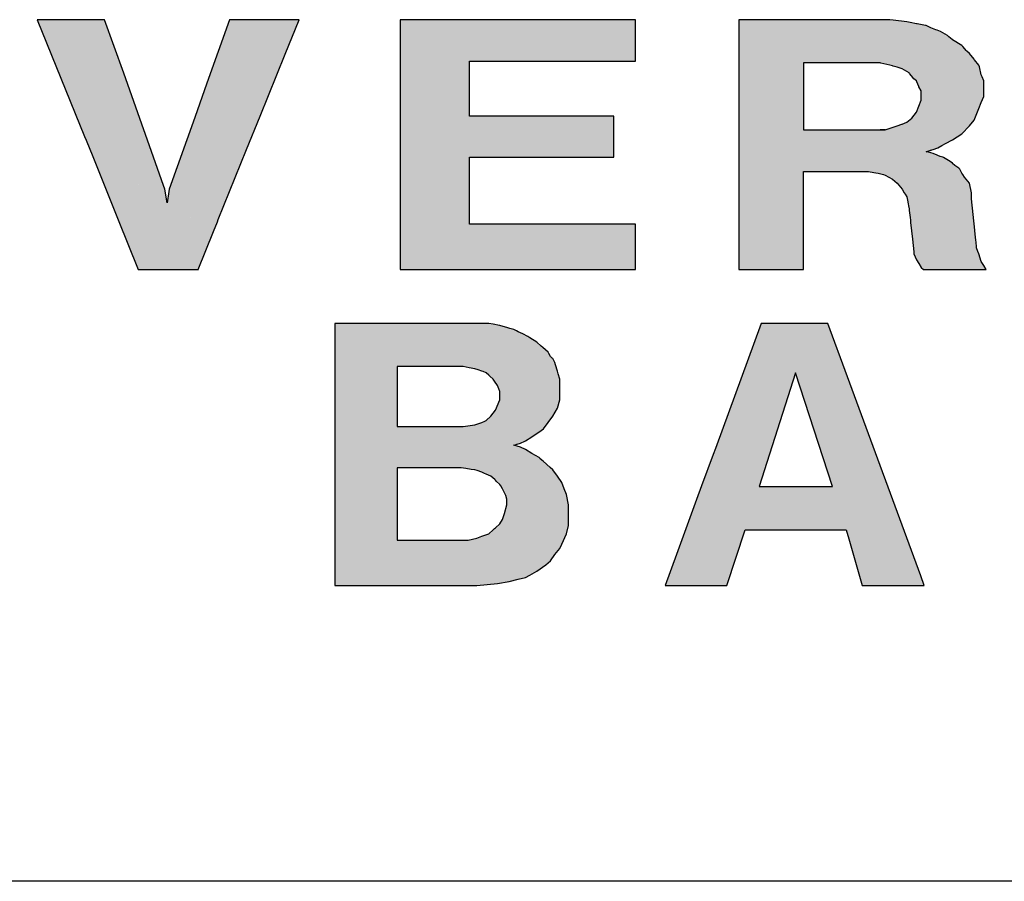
# Model space of a CAD drawing. Extents: x 520.1 to 598, y 318.7 to 360.7.
# Tile 10 of 15: x 590.2 to 591.1, y 328.5 to 329.3. Entities that reach past the tile are written whole.
import ezdxf

# ---------------------------------------------------------------- set-up
doc = ezdxf.new("R2010")
doc.units = 0
doc.layers.add('CARIMBO', color=7, linetype='CONTINUOUS')

msp = doc.modelspace()

# ---------------------------------------------------------------- hatches: boundary and pattern name
at = {"layer": 'CARIMBO'}
h = msp.add_hatch(color=7, dxfattribs=at)
h.paths.add_polyline_path([(590.31844, 329.14069), (590.3621, 329.11361), (590.38731, 329.17595), (590.34117, 329.20456)])
h.paths.add_polyline_path([(590.34117, 329.20456), (590.38731, 329.17595), (590.39933, 329.20568), (590.35201, 329.23502)])
h.paths.add_polyline_path([(590.35201, 329.23502), (590.39933, 329.20568), (590.42166, 329.26088), (590.37214, 329.29158)])
h.paths.add_polyline_path([(590.37214, 329.29158), (590.42166, 329.26088), (590.43408, 329.29158)])
h.paths.add_polyline_path([(590.25015, 329.16961), (590.31646, 329.1285), (590.31448, 329.14069), (590.24423, 329.18425)])
h.paths.add_polyline_path([(590.31646, 329.1285), (590.35776, 329.10289), (590.36131, 329.11165), (590.31808, 329.13846)])
h.paths.add_polyline_path([(590.24423, 329.18425), (590.31448, 329.14069), (590.31336, 329.14383), (590.2429, 329.18752)])
h.paths.add_polyline_path([(590.31808, 329.13846), (590.36131, 329.11165), (590.3621, 329.11361), (590.31844, 329.14069)])
h.paths.add_polyline_path([(590.2429, 329.18752), (590.31336, 329.14383), (590.27776, 329.24388), (590.20082, 329.29158)])
h.paths.add_polyline_path([(590.20082, 329.29158), (590.27776, 329.24388), (590.26078, 329.29158)], flags=16)
h.paths.add_polyline_path([(590.29076, 329.06919), (590.34414, 329.06919), (590.2729, 329.11336)], flags=16)
h.paths.add_polyline_path([(590.2729, 329.11336), (590.34414, 329.06919), (590.35776, 329.10289), (590.25015, 329.16961)])
edge = h.paths.add_edge_path(flags=16)
edge.add_line((590.29076, 329.06919), (590.34447, 329.06919))
msp.add_hatch(color=7, dxfattribs=at).paths.add_polyline_path([(590.57576, 329.29158), (590.52645, 329.29158), (590.52402, 329.29158), (590.52402, 329.28709), (590.52402, 329.244), (590.52402, 329.23951), (590.52402, 329.20742), (590.52402, 329.19931), (590.52402, 329.14779), (590.52402, 329.06919), (590.65079, 329.06919), (590.7339, 329.06919), (590.7339, 329.0773), (590.7339, 329.10939), (590.68215, 329.10939), (590.66906, 329.10939), (590.58596, 329.10939), (590.58596, 329.16091), (590.58596, 329.16902), (590.63771, 329.16902), (590.64495, 329.16902), (590.71446, 329.16902), (590.71446, 329.17351), (590.71446, 329.17502), (590.71446, 329.20559), (590.66514, 329.20559), (590.66272, 329.20559), (590.65547, 329.20559), (590.58596, 329.20559), (590.58596, 329.24869), (590.58596, 329.25318), (590.58596, 329.25468), (590.63528, 329.25468), (590.7339, 329.25468), (590.7339, 329.29158), (590.67438, 329.29158)])
h = msp.add_hatch(color=7, dxfattribs=at)
h.paths.add_polyline_path([(590.96336, 329.29122), (590.96057, 329.29158), (590.95658, 329.29158), (590.94542, 329.29158), (590.93373, 329.29158), (590.92292, 329.29158), (590.91244, 329.29158), (590.89115, 329.29158), (590.8789, 329.29158), (590.86062, 329.29158), (590.84355, 329.29158), (590.83197, 329.29158), (590.82582, 329.29158), (590.82582, 329.28769), (590.82582, 329.28339), (590.82582, 329.28224), (590.82582, 329.28182), (590.82582, 329.28127), (590.82582, 329.28077), (590.82582, 329.27976), (590.82582, 329.27824), (590.82582, 329.27753), (590.82582, 329.27604), (590.82582, 329.27343), (590.82582, 329.26608), (590.82582, 329.26081), (590.82582, 329.23456), (590.82582, 329.2341), (590.82582, 329.23359), (590.82582, 329.23187), (590.82582, 329.23098), (590.82582, 329.22891), (590.82582, 329.2282), (590.82582, 329.22671), (590.82582, 329.22412), (590.82582, 329.2213), (590.82582, 329.21965), (590.82582, 329.21739), (590.82582, 329.21581), (590.82582, 329.21011), (590.82582, 329.20792), (590.82582, 329.20585), (590.82582, 329.19225), (590.82582, 329.1815), (590.82582, 329.17985), (590.82582, 329.17601), (590.82582, 329.17394), (590.82582, 329.17175), (590.82582, 329.17133), (590.82582, 329.10494), (590.82582, 329.06919), (590.88348, 329.06919), (590.88348, 329.13558), (590.88348, 329.136), (590.88348, 329.1382), (590.88348, 329.14026), (590.88348, 329.14411), (590.88348, 329.14576), (590.88348, 329.1565), (590.90541, 329.1565), (590.90875, 329.1565), (590.91229, 329.1565), (590.92147, 329.1565), (590.92403, 329.1565), (590.92767, 329.1565), (590.93033, 329.1565), (590.93487, 329.1565), (590.93906, 329.1565), (590.94146, 329.1565), (590.94311, 329.15619), (590.94795, 329.15525), (590.95003, 329.15485), (590.95487, 329.15358), (590.95629, 329.15321), (590.96288, 329.14958), (590.96492, 329.14786), (590.96716, 329.14596), (590.96999, 329.14248), (590.97145, 329.14069), (590.97342, 329.13739), (590.97416, 329.13623), (590.97573, 329.13377), (590.97628, 329.13083), (590.97688, 329.12764), (590.97723, 329.12578), (590.97771, 329.12322), (590.97789, 329.12152), (590.97857, 329.1154), (590.97884, 329.11305), (590.97908, 329.11083), (590.98071, 329.09622), (590.98199, 329.08468), (590.98199, 329.08303), (590.98429, 329.07776), (590.98627, 329.07446), (590.98858, 329.07084), (590.99055, 329.06919), (590.99124, 329.06919), (590.99477, 329.06919), (590.99811, 329.06919), (591.00431, 329.06919), (591.00696, 329.06919), (591.0243, 329.06919), (591.04624, 329.06919), (591.04426, 329.07249), (591.04195, 329.07611), (591.03998, 329.08303), (591.03902, 329.08521), (591.03767, 329.0883), (591.03767, 329.08995), (591.03736, 329.09296), (591.03708, 329.09573), (591.03692, 329.09732), (591.03684, 329.09807), (591.03662, 329.10028), (591.03652, 329.10123), (591.03634, 329.10307), (591.03628, 329.10361), (591.03623, 329.1041), (591.03339, 329.13212), (591.03339, 329.13739), (591.03141, 329.14596), (591.02713, 329.15123), (591.02556, 329.15369), (591.02482, 329.15485), (591.02356, 329.15716), (591.02284, 329.15848), (591.02192, 329.15919), (591.01856, 329.16177), (591.01642, 329.16361), (591.01625, 329.16375), (591.01428, 329.1654), (591.00825, 329.16871), (591.00769, 329.16902), (591.00553, 329.16985), (591.0034, 329.17067), (591.00282, 329.17089), (590.99912, 329.17232), (590.99484, 329.17344), (590.99286, 329.17396), (590.99361, 329.1742), (590.99525, 329.17472), (590.99618, 329.17501), (590.99633, 329.17506), (590.99686, 329.17523), (590.99731, 329.17537), (590.9979, 329.17555), (590.99912, 329.17594), (591.0034, 329.17759), (591.00673, 329.17942), (591.00999, 329.18121), (591.01625, 329.18451), (591.02482, 329.18978), (591.03141, 329.19703), (591.03569, 329.20197), (591.03998, 329.21251), (591.04195, 329.21778), (591.04426, 329.22305), (591.04426, 329.2303), (591.04426, 329.23722), (591.04277, 329.24062), (591.04195, 329.24249), (591.04032, 329.24956), (591.03998, 329.25106), (591.03608, 329.25585), (591.03569, 329.25633), (591.03141, 329.2616), (591.0291, 329.26358), (591.02861, 329.26415), (591.02734, 329.26562), (591.02545, 329.2678), (591.02489, 329.26844), (591.02482, 329.26852), (591.01625, 329.27379), (591.01608, 329.27394), (591.01311, 329.27646), (591.01197, 329.27742), (591.00571, 329.28104), (591.00268, 329.28221), (591.00143, 329.28269), (590.99714, 329.28434), (590.99286, 329.28631), (590.99225, 329.28643), (590.99097, 329.28668), (590.98485, 329.28785), (590.98429, 329.28796), (590.97873, 329.28903), (590.97573, 329.28961)])
h.paths.add_polyline_path([(590.96292, 329.25047), (590.96351, 329.25033), (590.96716, 329.24941), (590.97145, 329.24776), (590.97771, 329.24414), (590.97813, 329.24362), (590.97978, 329.24159), (590.98199, 329.23887), (590.98429, 329.23722), (590.98472, 329.23609), (590.98627, 329.23195), (590.98644, 329.23169), (590.98858, 329.22833), (590.98858, 329.22305), (590.98858, 329.21976), (590.98627, 329.21449), (590.98429, 329.20922), (590.98001, 329.20394), (590.97573, 329.20032), (590.97145, 329.19867), (590.97127, 329.1986), (590.96716, 329.19703), (590.95629, 329.1934), (590.95201, 329.1934), (590.88348, 329.1934), (590.88348, 329.23589), (590.88348, 329.23855), (590.88348, 329.24891), (590.88348, 329.25304), (590.88376, 329.25304), (590.8907, 329.25304), (590.90083, 329.25304), (590.91362, 329.25304), (590.9241, 329.25304), (590.93491, 329.25304), (590.94022, 329.25304), (590.94872, 329.25304), (590.95201, 329.25304), (590.95241, 329.25294), (590.96057, 329.25106)], flags=16)
h = msp.add_hatch(color=7, dxfattribs=at)
h.paths.add_polyline_path([(590.58612, 329.02109), (590.56221, 329.02109), (590.55636, 329.02109), (590.5427, 329.02109), (590.52672, 329.02109), (590.51373, 329.02109), (590.50042, 329.02109), (590.49578, 329.02109), (590.47851, 329.02109), (590.46674, 329.02109), (590.46603, 329.02109), (590.46603, 329.01689), (590.46603, 329.01426), (590.46603, 329.014), (590.46603, 329.01327), (590.46603, 329.01157), (590.46603, 329.01094), (590.46603, 329.008), (590.46603, 329.00485), (590.46603, 329.00047), (590.46603, 328.99642), (590.46603, 328.98843), (590.46603, 328.9736), (590.46603, 328.96997), (590.46603, 328.9615), (590.46603, 328.94982), (590.46603, 328.94465), (590.46603, 328.93672), (590.46603, 328.92867), (590.46603, 328.92239), (590.46603, 328.91188), (590.46603, 328.90438), (590.46603, 328.89995), (590.46603, 328.89442), (590.46603, 328.88734), (590.46603, 328.87936), (590.46603, 328.86594), (590.46603, 328.86104), (590.46603, 328.7875), (590.58464, 328.7875), (590.59255, 328.7875), (590.611, 328.78947), (590.62122, 328.79112), (590.62945, 328.7931), (590.63571, 328.79475), (590.63967, 328.79672), (590.64593, 328.80035), (590.65383, 328.80595), (590.65812, 328.80957), (590.66207, 328.81517), (590.66635, 328.82045), (590.66833, 328.8244), (590.67228, 328.83362), (590.67426, 328.84087), (590.67426, 328.8445), (590.67426, 328.85932), (590.67228, 328.86855), (590.67031, 328.87382), (590.66833, 328.87942), (590.66438, 328.88502), (590.66009, 328.89062), (590.65779, 328.89268), (590.65154, 328.89825), (590.64904, 328.90048), (590.64885, 328.90065), (590.6479, 328.9015), (590.64164, 328.90512), (590.63571, 328.90875), (590.63143, 328.91072), (590.6255, 328.9127), (590.62739, 328.91322), (590.62815, 328.91343), (590.62821, 328.91345), (590.62849, 328.91353), (590.63143, 328.91435), (590.63531, 328.91614), (590.63571, 328.91632), (590.64164, 328.91995), (590.64988, 328.92555), (590.65186, 328.9272), (590.65614, 328.9328), (590.66009, 328.9384), (590.66438, 328.94564), (590.66635, 328.95289), (590.66635, 328.95652), (590.66635, 328.97134), (590.66505, 328.97614), (590.66438, 328.97859), (590.66269, 328.98414), (590.66207, 328.98617), (590.66009, 328.98979), (590.6596, 328.99021), (590.65812, 328.99144), (590.65673, 328.99422), (590.65614, 328.9954), (590.65119, 328.99957), (590.64988, 329.00067), (590.64926, 329.00124), (590.64655, 329.00372), (590.64593, 329.00429), (590.63967, 329.00824), (590.6379, 329.00927), (590.63341, 329.01187), (590.62945, 329.01352), (590.62792, 329.01429), (590.6255, 329.01549), (590.62189, 329.01663), (590.61924, 329.01746), (590.61387, 329.01888), (590.61298, 329.01911), (590.61273, 329.01916), (590.60702, 329.0203), (590.60309, 329.02109), (590.59584, 329.02109), (590.59255, 329.02109)])
h.paths.add_polyline_path([(590.58551, 328.98155), (590.59057, 328.98057), (590.59382, 328.97954), (590.59683, 328.97859), (590.5981, 328.97807), (590.60079, 328.97695), (590.60309, 328.97497), (590.60396, 328.97417), (590.60705, 328.97134), (590.60829, 328.96959), (590.611, 328.96574), (590.61207, 328.96288), (590.61298, 328.96047), (590.61298, 328.95289), (590.60903, 328.94367), (590.60507, 328.9384), (590.60079, 328.93444), (590.5997, 328.93399), (590.59683, 328.9328), (590.59057, 328.93082), (590.58036, 328.92917), (590.52139, 328.92917), (590.52139, 328.96574), (590.52139, 328.97372), (590.52139, 328.97958), (590.52139, 328.98255), (590.5232, 328.98255), (590.53386, 328.98255), (590.54632, 328.98255), (590.56515, 328.98255), (590.57738, 328.98255), (590.58036, 328.98255)], flags=16)
h.paths.add_polyline_path([(590.57838, 328.89227), (590.58257, 328.89171), (590.58752, 328.89104), (590.59057, 328.89062), (590.59291, 328.88988), (590.59683, 328.88865), (590.59942, 328.88736), (590.60079, 328.88667), (590.60507, 328.88502), (590.60847, 328.88191), (590.60903, 328.8814), (590.60984, 328.88058), (590.61298, 328.87744), (590.61373, 328.87627), (590.61529, 328.87382), (590.61726, 328.8702), (590.61818, 328.8676), (590.61924, 328.8646), (590.61924, 328.85932), (590.61726, 328.85175), (590.61529, 328.84647), (590.61298, 328.84252), (590.60903, 328.8389), (590.60836, 328.83834), (590.60705, 328.83725), (590.60309, 328.83362), (590.59683, 328.83165), (590.59255, 328.82967), (590.58464, 328.82802), (590.57838, 328.82802), (590.52139, 328.82802), (590.52139, 328.86336), (590.52139, 328.86724), (590.52139, 328.87379), (590.52139, 328.87843), (590.52139, 328.88428), (590.52139, 328.89036), (590.52139, 328.89227), (590.52294, 328.89227), (590.53274, 328.89227), (590.54142, 328.89227), (590.5519, 328.89227), (590.5661, 328.89227), (590.5746, 328.89227)], flags=16)
h = msp.add_hatch(color=7, dxfattribs=at)
h.paths.add_polyline_path([(590.90522, 329.02109), (590.84592, 329.02109), (590.80503, 328.90958), (590.80304, 328.90417), (590.79279, 328.87621), (590.78836, 328.86415), (590.77045, 328.81529), (590.76025, 328.7875), (590.81528, 328.7875), (590.83175, 328.83725), (590.85562, 328.83725), (590.91097, 328.83725), (590.9217, 328.83725), (590.92399, 328.82917), (590.93586, 328.7875), (590.99121, 328.7875), (590.98804, 328.79611), (590.92276, 328.97344)])
h.paths.add_polyline_path([(590.9095, 328.8758), (590.84394, 328.8758), (590.87656, 328.97695)], flags=16)

# ---------------------------------------------------------------- linework, layer by layer
at = {"layer": 'CARIMBO', "color": 7}
for p, q in [((590.29076, 329.06919), (590.34447, 329.06919)), ((590.52402, 329.06919), (590.7339, 329.06919))]:
    msp.add_line(p, q, dxfattribs=at)
at = {"layer": 'CARIMBO', "color": 6}
msp.add_line((592.54818, 328.52406), (588.70176, 328.52406), dxfattribs=at)
at = {"layer": 'CARIMBO', "color": 7, "invisible_edges": 5}
for points in [[(590.2429, 329.18752), (590.31336, 329.14383), (590.27776, 329.24388), (590.20082, 329.29158)], [(590.20082, 329.29158), (590.27776, 329.24388), (590.26078, 329.29158)], [(590.35201, 329.23502), (590.39933, 329.20568), (590.42166, 329.26088), (590.37214, 329.29158)], [(590.37214, 329.29158), (590.42166, 329.26088), (590.43408, 329.29158)], [(590.52402, 329.29158), (590.58596, 329.25318), (590.58596, 329.25468), (590.52645, 329.29158)], [(590.52402, 329.28709), (590.58596, 329.24869), (590.58596, 329.25318), (590.52402, 329.29158)], [(590.52402, 329.244), (590.58596, 329.20559), (590.58596, 329.24869), (590.52402, 329.28709)], [(590.52645, 329.29158), (590.58596, 329.25468), (590.63528, 329.25468), (590.57576, 329.29158)], [(590.57576, 329.29158), (590.63528, 329.25468), (590.7339, 329.25468), (590.67438, 329.29158)], [(590.67438, 329.29158), (590.7339, 329.25468), (590.7339, 329.29158)], [(590.82582, 329.29158), (591.00673, 329.17942), (591.00999, 329.18121), (590.83197, 329.29158)], [(590.82582, 329.28769), (591.0034, 329.17759), (591.00673, 329.17942), (590.82582, 329.29158)], [(590.82582, 329.29158), (591.00673, 329.17942), (591.00999, 329.18121), (590.83197, 329.29158)], [(590.82582, 329.28769), (591.0034, 329.17759), (591.00673, 329.17942), (590.82582, 329.29158)], [(590.82582, 329.28339), (590.99912, 329.17594), (591.0034, 329.17759), (590.82582, 329.28769)], [(590.82582, 329.28339), (590.99912, 329.17594), (591.0034, 329.17759), (590.82582, 329.28769)], [(590.83197, 329.29158), (591.00999, 329.18121), (591.01625, 329.18451), (590.84355, 329.29158)], [(590.83197, 329.29158), (591.00999, 329.18121), (591.01625, 329.18451), (590.84355, 329.29158)], [(590.84355, 329.29158), (591.01625, 329.18451), (591.02482, 329.18978), (590.86062, 329.29158)], [(590.84355, 329.29158), (591.01625, 329.18451), (591.02482, 329.18978), (590.86062, 329.29158)], [(590.86062, 329.29158), (591.02482, 329.18978), (591.03141, 329.19703), (590.8789, 329.29158)], [(590.86062, 329.29158), (591.02482, 329.18978), (591.03141, 329.19703), (590.8789, 329.29158)], [(590.8789, 329.29158), (591.03141, 329.19703), (591.03569, 329.20197), (590.89115, 329.29158)], [(590.8789, 329.29158), (591.03141, 329.19703), (591.03569, 329.20197), (590.89115, 329.29158)], [(590.89115, 329.29158), (591.03569, 329.20197), (591.03998, 329.21251), (590.91244, 329.29158)], [(590.89115, 329.29158), (591.03569, 329.20197), (591.03998, 329.21251), (590.91244, 329.29158)], [(590.91244, 329.29158), (591.03998, 329.21251), (591.04195, 329.21778), (590.92292, 329.29158)], [(590.91244, 329.29158), (591.03998, 329.21251), (591.04195, 329.21778), (590.92292, 329.29158)], [(590.92292, 329.29158), (591.04195, 329.21778), (591.04426, 329.22305), (590.93373, 329.29158)], [(590.92292, 329.29158), (591.04195, 329.21778), (591.04426, 329.22305), (590.93373, 329.29158)], [(590.93373, 329.29158), (591.04426, 329.22305), (591.04426, 329.2303), (590.94542, 329.29158)], [(590.93373, 329.29158), (591.04426, 329.22305), (591.04426, 329.2303), (590.94542, 329.29158)], [(590.94542, 329.29158), (591.04426, 329.2303), (591.04426, 329.23722), (590.95658, 329.29158)], [(590.94542, 329.29158), (591.04426, 329.2303), (591.04426, 329.23722), (590.95658, 329.29158)], [(590.95658, 329.29158), (591.04426, 329.23722), (591.04277, 329.24062), (590.96057, 329.29158)], [(590.95658, 329.29158), (591.04426, 329.23722), (591.04277, 329.24062), (590.96057, 329.29158)], [(590.96057, 329.29158), (591.04277, 329.24062), (591.04195, 329.24249), (590.96336, 329.29122)], [(590.96057, 329.29158), (591.04277, 329.24062), (591.04195, 329.24249), (590.96336, 329.29122)], [(590.96336, 329.29122), (591.04195, 329.24249), (591.04032, 329.24956), (590.97573, 329.28961)], [(590.96336, 329.29122), (591.04195, 329.24249), (591.04032, 329.24956), (590.97573, 329.28961)], [(590.97573, 329.28961), (591.04032, 329.24956), (591.03998, 329.25106), (590.97873, 329.28903)], [(590.97573, 329.28961), (591.04032, 329.24956), (591.03998, 329.25106), (590.97873, 329.28903)], [(590.97873, 329.28903), (591.03998, 329.25106), (591.03608, 329.25585), (590.98429, 329.28796)], [(590.97873, 329.28903), (591.03998, 329.25106), (591.03608, 329.25585), (590.98429, 329.28796)], [(590.98429, 329.28796), (591.03608, 329.25585), (591.03569, 329.25633), (590.98485, 329.28785)], [(590.98429, 329.28796), (591.03608, 329.25585), (591.03569, 329.25633), (590.98485, 329.28785)], [(590.98485, 329.28785), (591.03569, 329.25633), (591.03141, 329.2616), (590.99097, 329.28668)], [(590.98485, 329.28785), (591.03569, 329.25633), (591.03141, 329.2616), (590.99097, 329.28668)], [(590.99097, 329.28668), (591.03141, 329.2616), (591.0291, 329.26358), (590.99225, 329.28643)], [(590.99097, 329.28668), (591.03141, 329.2616), (591.0291, 329.26358), (590.99225, 329.28643)], [(590.82582, 329.28224), (590.9979, 329.17555), (590.99912, 329.17594), (590.82582, 329.28339)], [(590.82582, 329.28224), (590.9979, 329.17555), (590.99912, 329.17594), (590.82582, 329.28339)], [(590.82582, 329.28182), (590.99745, 329.17541), (590.9979, 329.17555), (590.82582, 329.28224)], [(590.82582, 329.28182), (590.99745, 329.17541), (590.9979, 329.17555), (590.82582, 329.28224)], [(590.82582, 329.28178), (590.9974, 329.1754), (590.99745, 329.17541), (590.82582, 329.28182)], [(590.82582, 329.28178), (590.9974, 329.1754), (590.99745, 329.17541), (590.82582, 329.28182)], [(590.82582, 329.28127), (590.99686, 329.17523), (590.9974, 329.1754), (590.82582, 329.28178)], [(590.82582, 329.28127), (590.99686, 329.17523), (590.9974, 329.1754), (590.82582, 329.28178)], [(590.82582, 329.28077), (590.99633, 329.17506), (590.99686, 329.17523), (590.82582, 329.28127)], [(590.82582, 329.28077), (590.99633, 329.17506), (590.99686, 329.17523), (590.82582, 329.28127)], [(590.82582, 329.28063), (590.99618, 329.17501), (590.99633, 329.17506), (590.82582, 329.28077)], [(590.82582, 329.28063), (590.99618, 329.17501), (590.99633, 329.17506), (590.82582, 329.28077)], [(590.82582, 329.27976), (590.99525, 329.17472), (590.99618, 329.17501), (590.82582, 329.28063)], [(590.82582, 329.27976), (590.99525, 329.17472), (590.99618, 329.17501), (590.82582, 329.28063)], [(590.82582, 329.27824), (590.99361, 329.1742), (590.99525, 329.17472), (590.82582, 329.27976)], [(590.82582, 329.27824), (590.99361, 329.1742), (590.99525, 329.17472), (590.82582, 329.27976)], [(590.82582, 329.27753), (590.99286, 329.17396), (590.99361, 329.1742), (590.82582, 329.27824)], [(590.82582, 329.27753), (590.99286, 329.17396), (590.99361, 329.1742), (590.82582, 329.27824)], [(590.99225, 329.28643), (591.0291, 329.26358), (591.02861, 329.26415), (590.99286, 329.28631)], [(590.99225, 329.28643), (591.0291, 329.26358), (591.02861, 329.26415), (590.99286, 329.28631)], [(590.99286, 329.28631), (591.02861, 329.26415), (591.02734, 329.26562), (590.99714, 329.28434)], [(590.99286, 329.28631), (591.02861, 329.26415), (591.02734, 329.26562), (590.99714, 329.28434)], [(590.99714, 329.28434), (591.02734, 329.26562), (591.02545, 329.2678), (591.00143, 329.28269)], [(590.99714, 329.28434), (591.02734, 329.26562), (591.02545, 329.2678), (591.00143, 329.28269)], [(591.00143, 329.28269), (591.02545, 329.2678), (591.02489, 329.26844), (591.00269, 329.28221)], [(591.00143, 329.28269), (591.02545, 329.2678), (591.02489, 329.26844), (591.00269, 329.28221)], [(591.00269, 329.28221), (591.01625, 329.27379), (591.01608, 329.27394), (591.00286, 329.28214)], [(591.00269, 329.28221), (591.01625, 329.27379), (591.01608, 329.27394), (591.00286, 329.28214)], [(591.00286, 329.28214), (591.01608, 329.27394), (591.01311, 329.27646), (591.00571, 329.28104)], [(591.00286, 329.28214), (591.01608, 329.27394), (591.01311, 329.27646), (591.00571, 329.28104)], [(591.00571, 329.28104), (591.01311, 329.27646), (591.01197, 329.27742)], [(591.00571, 329.28104), (591.01311, 329.27646), (591.01197, 329.27742)], [(590.82582, 329.27604), (591.02713, 329.15123), (591.02556, 329.15369), (590.82582, 329.27753)], [(590.82582, 329.27604), (591.02713, 329.15123), (591.02556, 329.15369), (590.82582, 329.27753)], [(590.82582, 329.27343), (591.03141, 329.14596), (591.02713, 329.15123), (590.82582, 329.27604)], [(590.82582, 329.27343), (591.03141, 329.14596), (591.02713, 329.15123), (590.82582, 329.27604)], [(590.82582, 329.26608), (591.03339, 329.13739), (591.03141, 329.14596), (590.82582, 329.27343)], [(590.82582, 329.26608), (591.03339, 329.13739), (591.03141, 329.14596), (590.82582, 329.27343)], [(591.01625, 329.27379), (591.02489, 329.26844), (591.02482, 329.26852)], [(591.01625, 329.27379), (591.02489, 329.26844), (591.02482, 329.26852)], [(590.82582, 329.26081), (591.03339, 329.13212), (591.03339, 329.13739), (590.82582, 329.26608)], [(590.82582, 329.26081), (591.03339, 329.13212), (591.03339, 329.13739), (590.82582, 329.26608)], [(590.82582, 329.23456), (591.03623, 329.1041), (591.03339, 329.13212), (590.82582, 329.26081)], [(590.82582, 329.23456), (591.03623, 329.1041), (591.03339, 329.13212), (590.82582, 329.26081)], [(590.88348, 329.25304), (590.97127, 329.1986), (590.97145, 329.19867), (590.88376, 329.25304)], [(590.88348, 329.24891), (590.96716, 329.19703), (590.97127, 329.1986), (590.88348, 329.25304)], [(590.88348, 329.25304), (590.97127, 329.1986), (590.97145, 329.19867), (590.88376, 329.25304)], [(590.88348, 329.24891), (590.96716, 329.19703), (590.97127, 329.1986), (590.88348, 329.25304)], [(590.88376, 329.25304), (590.97145, 329.19867), (590.97573, 329.20032), (590.8907, 329.25304)], [(590.88376, 329.25304), (590.97145, 329.19867), (590.97573, 329.20032), (590.8907, 329.25304)], [(590.8907, 329.25304), (590.97573, 329.20032), (590.98001, 329.20394), (590.90083, 329.25304)], [(590.8907, 329.25304), (590.97573, 329.20032), (590.98001, 329.20394), (590.90083, 329.25304)], [(590.90083, 329.25304), (590.98001, 329.20394), (590.98429, 329.20922), (590.91362, 329.25304)], [(590.90083, 329.25304), (590.98001, 329.20394), (590.98429, 329.20922), (590.91362, 329.25304)], [(590.91362, 329.25304), (590.98429, 329.20922), (590.98627, 329.21449), (590.9241, 329.25304)], [(590.91362, 329.25304), (590.98429, 329.20922), (590.98627, 329.21449), (590.9241, 329.25304)], [(590.9241, 329.25304), (590.98627, 329.21449), (590.98858, 329.21976), (590.93491, 329.25304)], [(590.9241, 329.25304), (590.98627, 329.21449), (590.98858, 329.21976), (590.93491, 329.25304)], [(590.93491, 329.25304), (590.98858, 329.21976), (590.98858, 329.22305), (590.94022, 329.25304)], [(590.93491, 329.25304), (590.98858, 329.21976), (590.98858, 329.22305), (590.94022, 329.25304)], [(590.94022, 329.25304), (590.98858, 329.22305), (590.98858, 329.22833), (590.94872, 329.25304)], [(590.94022, 329.25304), (590.98858, 329.22305), (590.98858, 329.22833), (590.94872, 329.25304)], [(590.94872, 329.25304), (590.98858, 329.22833), (590.98644, 329.23169), (590.95201, 329.25304)], [(590.94872, 329.25304), (590.98858, 329.22833), (590.98644, 329.23169), (590.95201, 329.25304)], [(590.95201, 329.25304), (590.98644, 329.23169), (590.98627, 329.23195), (590.95241, 329.25294)], [(590.95201, 329.25304), (590.98644, 329.23169), (590.98627, 329.23195), (590.95241, 329.25294)], [(590.95241, 329.25294), (590.98627, 329.23195), (590.98472, 329.23609), (590.96057, 329.25106)], [(590.95241, 329.25294), (590.98627, 329.23195), (590.98472, 329.23609), (590.96057, 329.25106)], [(590.52402, 329.23951), (590.63771, 329.16902), (590.64495, 329.16902), (590.52402, 329.244)], [(590.88348, 329.23855), (590.95629, 329.1934), (590.96716, 329.19703), (590.88348, 329.24891)], [(590.88348, 329.23855), (590.95629, 329.1934), (590.96716, 329.19703), (590.88348, 329.24891)], [(590.96057, 329.25106), (590.98472, 329.23609), (590.98429, 329.23722), (590.96292, 329.25047)], [(590.96057, 329.25106), (590.98472, 329.23609), (590.98429, 329.23722), (590.96292, 329.25047)], [(590.96292, 329.25047), (590.98429, 329.23722), (590.98199, 329.23887), (590.96351, 329.25033)], [(590.96292, 329.25047), (590.98429, 329.23722), (590.98199, 329.23887), (590.96351, 329.25033)], [(590.96351, 329.25033), (590.98199, 329.23887), (590.97978, 329.24159), (590.96716, 329.24941)], [(590.96351, 329.25033), (590.98199, 329.23887), (590.97978, 329.24159), (590.96716, 329.24941)], [(590.96716, 329.24941), (590.97978, 329.24159), (590.97813, 329.24362), (590.97145, 329.24776)], [(590.96716, 329.24941), (590.97978, 329.24159), (590.97813, 329.24362), (590.97145, 329.24776)], [(590.97145, 329.24776), (590.97813, 329.24362), (590.97771, 329.24414)], [(590.97145, 329.24776), (590.97813, 329.24362), (590.97771, 329.24414)], [(590.34117, 329.20456), (590.38731, 329.17595), (590.39933, 329.20568), (590.35201, 329.23502)], [(590.52402, 329.20742), (590.58596, 329.16902), (590.63771, 329.16902), (590.52402, 329.23951)], [(590.82582, 329.2341), (590.95629, 329.15321), (590.96288, 329.14958), (590.82582, 329.23456)], [(590.82582, 329.2341), (590.95629, 329.15321), (590.96288, 329.14958), (590.82582, 329.23456)], [(590.82582, 329.23359), (590.95487, 329.15358), (590.95629, 329.15321), (590.82582, 329.2341)], [(590.82582, 329.23359), (590.95487, 329.15358), (590.95629, 329.15321), (590.82582, 329.2341)], [(590.88348, 329.23589), (590.95201, 329.1934), (590.95629, 329.1934), (590.88348, 329.23855)], [(590.88348, 329.23589), (590.95201, 329.1934), (590.95629, 329.1934), (590.88348, 329.23855)], [(590.88348, 329.1934), (590.88348, 329.1934), (590.95201, 329.1934), (590.88348, 329.23589)], [(590.88348, 329.1934), (590.88348, 329.1934), (590.95201, 329.1934), (590.88348, 329.23589)], [(590.82582, 329.23187), (590.95003, 329.15485), (590.95487, 329.15358), (590.82582, 329.23359)], [(590.82582, 329.23187), (590.95003, 329.15485), (590.95487, 329.15358), (590.82582, 329.23359)], [(590.82582, 329.23098), (590.94795, 329.15525), (590.95003, 329.15485), (590.82582, 329.23187)], [(590.82582, 329.23098), (590.94795, 329.15525), (590.95003, 329.15485), (590.82582, 329.23187)], [(590.82582, 329.22891), (590.94311, 329.15619), (590.94795, 329.15525), (590.82582, 329.23098)], [(590.82582, 329.22891), (590.94311, 329.15619), (590.94795, 329.15525), (590.82582, 329.23098)], [(590.82582, 329.2282), (590.94146, 329.1565), (590.94311, 329.15619), (590.82582, 329.22891)], [(590.82582, 329.2282), (590.94146, 329.1565), (590.94311, 329.15619), (590.82582, 329.22891)], [(590.82582, 329.22671), (590.93906, 329.1565), (590.94146, 329.1565), (590.82582, 329.2282)], [(590.82582, 329.22671), (590.93906, 329.1565), (590.94146, 329.1565), (590.82582, 329.2282)], [(590.82582, 329.22412), (590.93487, 329.1565), (590.93906, 329.1565), (590.82582, 329.22671)], [(590.82582, 329.22412), (590.93487, 329.1565), (590.93906, 329.1565), (590.82582, 329.22671)], [(590.82582, 329.2213), (590.93033, 329.1565), (590.93487, 329.1565), (590.82582, 329.22412)], [(590.82582, 329.2213), (590.93033, 329.1565), (590.93487, 329.1565), (590.82582, 329.22412)], [(590.82582, 329.21965), (590.92767, 329.1565), (590.93033, 329.1565), (590.82582, 329.2213)], [(590.82582, 329.21965), (590.92767, 329.1565), (590.93033, 329.1565), (590.82582, 329.2213)], [(590.82582, 329.21739), (590.92403, 329.1565), (590.92767, 329.1565), (590.82582, 329.21965)], [(590.82582, 329.21739), (590.92403, 329.1565), (590.92767, 329.1565), (590.82582, 329.21965)], [(590.82582, 329.21581), (590.92147, 329.1565), (590.92403, 329.1565), (590.82582, 329.21739)], [(590.82582, 329.21581), (590.92147, 329.1565), (590.92403, 329.1565), (590.82582, 329.21739)], [(590.82582, 329.21011), (590.91229, 329.1565), (590.92147, 329.1565), (590.82582, 329.21581)], [(590.82582, 329.21011), (590.91229, 329.1565), (590.92147, 329.1565), (590.82582, 329.21581)], [(590.82582, 329.20792), (590.90875, 329.1565), (590.91229, 329.1565), (590.82582, 329.21011)], [(590.82582, 329.20792), (590.90875, 329.1565), (590.91229, 329.1565), (590.82582, 329.21011)], [(590.82582, 329.20585), (590.90541, 329.1565), (590.90875, 329.1565), (590.82582, 329.20792)], [(590.82582, 329.20585), (590.90541, 329.1565), (590.90875, 329.1565), (590.82582, 329.20792)], [(590.31844, 329.14069), (590.3621, 329.11361), (590.38731, 329.17595), (590.34117, 329.20456)], [(590.52402, 329.19931), (590.58596, 329.16091), (590.58596, 329.16902), (590.52402, 329.20742)], [(590.52402, 329.14779), (590.58596, 329.10939), (590.58596, 329.16091), (590.52402, 329.19931)], [(590.58596, 329.20559), (590.64495, 329.16902), (590.71446, 329.16902), (590.65547, 329.20559)], [(590.65547, 329.20559), (590.71446, 329.16902), (590.71446, 329.17351), (590.66272, 329.20559)], [(590.66272, 329.20559), (590.71446, 329.17351), (590.71446, 329.17502), (590.66514, 329.20559)], [(590.66514, 329.20559), (590.71446, 329.17502), (590.71446, 329.20559)], [(590.82582, 329.19225), (590.88348, 329.1565), (590.90541, 329.1565), (590.82582, 329.20585)], [(590.82582, 329.19225), (590.88348, 329.1565), (590.90541, 329.1565), (590.82582, 329.20585)], [(590.82582, 329.1815), (590.88348, 329.14576), (590.88348, 329.1565), (590.82582, 329.19225)], [(590.82582, 329.1815), (590.88348, 329.14576), (590.88348, 329.1565), (590.82582, 329.19225)], [(590.95201, 329.1934), (590.95201, 329.1934), (590.95629, 329.1934)], [(590.95201, 329.1934), (590.95201, 329.1934), (590.95629, 329.1934)], [(590.24423, 329.18425), (590.31448, 329.14069), (590.31336, 329.14383), (590.2429, 329.18752)], [(590.25015, 329.16961), (590.31646, 329.1285), (590.31448, 329.14069), (590.24423, 329.18425)], [(590.82582, 329.17985), (590.88348, 329.14411), (590.88348, 329.14576), (590.82582, 329.1815)], [(590.82582, 329.17985), (590.88348, 329.14411), (590.88348, 329.14576), (590.82582, 329.1815)], [(590.82582, 329.17601), (590.88348, 329.14026), (590.88348, 329.14411), (590.82582, 329.17985)], [(590.82582, 329.17601), (590.88348, 329.14026), (590.88348, 329.14411), (590.82582, 329.17985)], [(590.82582, 329.17394), (590.88348, 329.1382), (590.88348, 329.14026), (590.82582, 329.17601)], [(590.82582, 329.17394), (590.88348, 329.1382), (590.88348, 329.14026), (590.82582, 329.17601)], [(590.82582, 329.17175), (590.88348, 329.136), (590.88348, 329.1382), (590.82582, 329.17394)], [(590.82582, 329.17175), (590.88348, 329.136), (590.88348, 329.1382), (590.82582, 329.17394)], [(590.99286, 329.17396), (591.02556, 329.15369), (591.02482, 329.15485), (590.99484, 329.17344)], [(590.99286, 329.17396), (591.02556, 329.15369), (591.02482, 329.15485), (590.99484, 329.17344)], [(590.99484, 329.17344), (591.02482, 329.15485), (591.02356, 329.15716), (590.99912, 329.17232)], [(590.99484, 329.17344), (591.02482, 329.15485), (591.02356, 329.15716), (590.99912, 329.17232)], [(590.2729, 329.11336), (590.34414, 329.06919), (590.35776, 329.10289), (590.25015, 329.16961)], [(590.82582, 329.17133), (590.88348, 329.13558), (590.88348, 329.136), (590.82582, 329.17175)], [(590.82582, 329.17133), (590.88348, 329.13558), (590.88348, 329.136), (590.82582, 329.17175)], [(590.82582, 329.10494), (590.88348, 329.06919), (590.88348, 329.13558), (590.82582, 329.17133)], [(590.82582, 329.10494), (590.88348, 329.06919), (590.88348, 329.13558), (590.82582, 329.17133)], [(590.99912, 329.17232), (591.02356, 329.15716), (591.02284, 329.15848), (591.00282, 329.17089)], [(590.99912, 329.17232), (591.02356, 329.15716), (591.02284, 329.15848), (591.00282, 329.17089)], [(591.00282, 329.17089), (591.02284, 329.15848), (591.02192, 329.15919), (591.0034, 329.17067)], [(591.00282, 329.17089), (591.02284, 329.15848), (591.02192, 329.15919), (591.0034, 329.17067)], [(591.0034, 329.17067), (591.02192, 329.15919), (591.01856, 329.16177), (591.00553, 329.16985)], [(591.0034, 329.17067), (591.02192, 329.15919), (591.01856, 329.16177), (591.00553, 329.16985)], [(591.00553, 329.16985), (591.01856, 329.16177), (591.01642, 329.16361), (591.00769, 329.16902)], [(591.00553, 329.16985), (591.01856, 329.16177), (591.01642, 329.16361), (591.00769, 329.16902)], [(591.00769, 329.16902), (591.01642, 329.16361), (591.01625, 329.16375), (591.00825, 329.16871)], [(591.00769, 329.16902), (591.01642, 329.16361), (591.01625, 329.16375), (591.00825, 329.16871)], [(591.00825, 329.16871), (591.01625, 329.16375), (591.01428, 329.1654)], [(591.00825, 329.16871), (591.01625, 329.16375), (591.01428, 329.1654)], [(590.52402, 329.06919), (590.52402, 329.06919), (590.65079, 329.06919), (590.52402, 329.14779)], [(590.96492, 329.14786), (591.03628, 329.10361), (591.03623, 329.1041), (590.96288, 329.14958)], [(590.96492, 329.14786), (591.03628, 329.10361), (591.03623, 329.1041), (590.96288, 329.14958)], [(590.96716, 329.14596), (591.03634, 329.10307), (591.03628, 329.10361), (590.96492, 329.14786)], [(590.96716, 329.14596), (591.03634, 329.10307), (591.03628, 329.10361), (590.96492, 329.14786)], [(590.31646, 329.1285), (590.35776, 329.10289), (590.36131, 329.11165), (590.31808, 329.13846)], [(590.31808, 329.13846), (590.36131, 329.11165), (590.3621, 329.11361), (590.31844, 329.14069)], [(590.96999, 329.14248), (591.03652, 329.10123), (591.03634, 329.10307), (590.96716, 329.14596)], [(590.96999, 329.14248), (591.03652, 329.10123), (591.03634, 329.10307), (590.96716, 329.14596)], [(590.97145, 329.14069), (591.03662, 329.10028), (591.03652, 329.10123), (590.96999, 329.14248)], [(590.97145, 329.14069), (591.03662, 329.10028), (591.03652, 329.10123), (590.96999, 329.14248)], [(590.97342, 329.13739), (591.03684, 329.09807), (591.03662, 329.10028), (590.97145, 329.14069)], [(590.97342, 329.13739), (591.03684, 329.09807), (591.03662, 329.10028), (590.97145, 329.14069)], [(590.97416, 329.13623), (591.03692, 329.09732), (591.03684, 329.09807), (590.97342, 329.13739)], [(590.97416, 329.13623), (591.03692, 329.09732), (591.03684, 329.09807), (590.97342, 329.13739)], [(590.97573, 329.13377), (591.03708, 329.09573), (591.03692, 329.09732), (590.97416, 329.13623)], [(590.97573, 329.13377), (591.03708, 329.09573), (591.03692, 329.09732), (590.97416, 329.13623)], [(590.97628, 329.13083), (591.03736, 329.09296), (591.03708, 329.09573), (590.97573, 329.13377)], [(590.97628, 329.13083), (591.03736, 329.09296), (591.03708, 329.09573), (590.97573, 329.13377)], [(590.97688, 329.12764), (591.03767, 329.08995), (591.03736, 329.09296), (590.97628, 329.13083)], [(590.97688, 329.12764), (591.03767, 329.08995), (591.03736, 329.09296), (590.97628, 329.13083)], [(590.97723, 329.12578), (591.03767, 329.0883), (591.03767, 329.08995), (590.97688, 329.12764)], [(590.97723, 329.12578), (591.03767, 329.0883), (591.03767, 329.08995), (590.97688, 329.12764)], [(590.97771, 329.12322), (591.03902, 329.08521), (591.03767, 329.0883), (590.97723, 329.12578)], [(590.97771, 329.12322), (591.03902, 329.08521), (591.03767, 329.0883), (590.97723, 329.12578)], [(590.97789, 329.12152), (591.03998, 329.08303), (591.03902, 329.08521), (590.97771, 329.12322)], [(590.97789, 329.12152), (591.03998, 329.08303), (591.03902, 329.08521), (590.97771, 329.12322)], [(590.97857, 329.1154), (591.04195, 329.07611), (591.03998, 329.08303), (590.97789, 329.12152)], [(590.97857, 329.1154), (591.04195, 329.07611), (591.03998, 329.08303), (590.97789, 329.12152)], [(590.29076, 329.06919), (590.29076, 329.06919), (590.34414, 329.06919), (590.2729, 329.11336)], [(590.97884, 329.11305), (591.04426, 329.07249), (591.04195, 329.07611), (590.97857, 329.1154)], [(590.97884, 329.11305), (591.04426, 329.07249), (591.04195, 329.07611), (590.97857, 329.1154)], [(590.97908, 329.11083), (591.04624, 329.06919), (591.04426, 329.07249), (590.97884, 329.11305)], [(590.97908, 329.11083), (591.04624, 329.06919), (591.04426, 329.07249), (590.97884, 329.11305)], [(590.58596, 329.10939), (590.65079, 329.06919), (590.7339, 329.06919), (590.66906, 329.10939)], [(590.66906, 329.10939), (590.7339, 329.06919), (590.7339, 329.0773), (590.68215, 329.10939)], [(590.68215, 329.10939), (590.7339, 329.0773), (590.7339, 329.10939)], [(590.82582, 329.06919), (590.82582, 329.06919), (590.88348, 329.06919), (590.82582, 329.10494)], [(590.82582, 329.06919), (590.82582, 329.06919), (590.88348, 329.06919), (590.82582, 329.10494)], [(590.98071, 329.09622), (591.0243, 329.06919), (591.04624, 329.06919), (590.97908, 329.11083)], [(590.98071, 329.09622), (591.0243, 329.06919), (591.04624, 329.06919), (590.97908, 329.11083)], [(590.98199, 329.08468), (591.00696, 329.06919), (591.0243, 329.06919), (590.98071, 329.09622)], [(590.98199, 329.08468), (591.00696, 329.06919), (591.0243, 329.06919), (590.98071, 329.09622)], [(590.98199, 329.08303), (591.00431, 329.06919), (591.00696, 329.06919), (590.98199, 329.08468)], [(590.98199, 329.08303), (591.00431, 329.06919), (591.00696, 329.06919), (590.98199, 329.08468)], [(590.98429, 329.07776), (590.99811, 329.06919), (591.00431, 329.06919), (590.98199, 329.08303)], [(590.98429, 329.07776), (590.99811, 329.06919), (591.00431, 329.06919), (590.98199, 329.08303)], [(590.98627, 329.07446), (590.99477, 329.06919), (590.99811, 329.06919), (590.98429, 329.07776)], [(590.98627, 329.07446), (590.99477, 329.06919), (590.99811, 329.06919), (590.98429, 329.07776)], [(590.98858, 329.07084), (590.99124, 329.06919), (590.99477, 329.06919), (590.98627, 329.07446)], [(590.98858, 329.07084), (590.99124, 329.06919), (590.99477, 329.06919), (590.98627, 329.07446)], [(590.99055, 329.06919), (590.99055, 329.06919), (590.99124, 329.06919), (590.98858, 329.07084)], [(590.99055, 329.06919), (590.99055, 329.06919), (590.99124, 329.06919), (590.98858, 329.07084)], [(590.46603, 329.02109), (590.63531, 328.91614), (590.63571, 328.91632), (590.46674, 329.02109)], [(590.46603, 329.01689), (590.63143, 328.91435), (590.63531, 328.91614), (590.46603, 329.02109)], [(590.46603, 329.01426), (590.62849, 328.91353), (590.63143, 328.91435), (590.46603, 329.01689)], [(590.46674, 329.02109), (590.63571, 328.91632), (590.64164, 328.91995), (590.47851, 329.02109)], [(590.47851, 329.02109), (590.64164, 328.91995), (590.64988, 328.92555), (590.49578, 329.02109)], [(590.49578, 329.02109), (590.64988, 328.92555), (590.65186, 328.9272), (590.50042, 329.02109)], [(590.50042, 329.02109), (590.65186, 328.9272), (590.65614, 328.9328), (590.51373, 329.02109)], [(590.51373, 329.02109), (590.65614, 328.9328), (590.66009, 328.9384), (590.52672, 329.02109)], [(590.52672, 329.02109), (590.66009, 328.9384), (590.66438, 328.94564), (590.5427, 329.02109)], [(590.5427, 329.02109), (590.66438, 328.94564), (590.66635, 328.95289), (590.55636, 329.02109)], [(590.55636, 329.02109), (590.66635, 328.95289), (590.66635, 328.95652), (590.56221, 329.02109)], [(590.56221, 329.02109), (590.66635, 328.95652), (590.66635, 328.97134), (590.58612, 329.02109)], [(590.58612, 329.02109), (590.66635, 328.97134), (590.66505, 328.97614), (590.59255, 329.02109)], [(590.59255, 329.02109), (590.66505, 328.97614), (590.66438, 328.97859), (590.59584, 329.02109)], [(590.59584, 329.02109), (590.66438, 328.97859), (590.66269, 328.98414), (590.60309, 329.02109)], [(590.60309, 329.02109), (590.66269, 328.98414), (590.66207, 328.98617), (590.60702, 329.0203)], [(590.60702, 329.0203), (590.66207, 328.98617), (590.66009, 328.98979), (590.61273, 329.01916)], [(590.61273, 329.01916), (590.66009, 328.98979), (590.6596, 328.99021), (590.61298, 329.01911)], [(590.61298, 329.01911), (590.6596, 328.99021), (590.65812, 328.99144), (590.61387, 329.01888)], [(590.61387, 329.01888), (590.65812, 328.99144), (590.65673, 328.99422), (590.61924, 329.01746)], [(590.61924, 329.01746), (590.65673, 328.99422), (590.65614, 328.9954), (590.62189, 329.01663)], [(590.62189, 329.01663), (590.65614, 328.9954), (590.65119, 328.99957), (590.6255, 329.01549)], [(590.6255, 329.01549), (590.65119, 328.99957), (590.64988, 329.00067), (590.62792, 329.01429)], [(590.80503, 328.90958), (590.98804, 328.79611), (590.92276, 328.97344), (590.84592, 329.02109)], [(590.84592, 329.02109), (590.92276, 328.97344), (590.90522, 329.02109)], [(590.46603, 329.014), (590.62821, 328.91345), (590.62849, 328.91353), (590.46603, 329.01426)], [(590.46603, 329.01395), (590.62815, 328.91343), (590.62821, 328.91345), (590.46603, 329.014)], [(590.46603, 329.01327), (590.62739, 328.91322), (590.62815, 328.91343), (590.46603, 329.01395)], [(590.46603, 329.01157), (590.6255, 328.9127), (590.62739, 328.91322), (590.46603, 329.01327)], [(590.46603, 329.01094), (590.66009, 328.89062), (590.65779, 328.89268), (590.46603, 329.01157)], [(590.46603, 329.008), (590.66438, 328.88502), (590.66009, 328.89062), (590.46603, 329.01094)], [(590.46603, 329.00485), (590.66833, 328.87942), (590.66438, 328.88502), (590.46603, 329.008)], [(590.62792, 329.01429), (590.64988, 329.00067), (590.64926, 329.00124), (590.62945, 329.01352)], [(590.62945, 329.01352), (590.64926, 329.00124), (590.64655, 329.00372), (590.63341, 329.01187)], [(590.63341, 329.01187), (590.64655, 329.00372), (590.64593, 329.00429), (590.6379, 329.00927)], [(590.6379, 329.00927), (590.64593, 329.00429), (590.63967, 329.00824)], [(590.46603, 329.00047), (590.67031, 328.87382), (590.66833, 328.87942), (590.46603, 329.00485)], [(590.46603, 328.99642), (590.67228, 328.86855), (590.67031, 328.87382), (590.46603, 329.00047)], [(590.46603, 328.98843), (590.67426, 328.85932), (590.67228, 328.86855), (590.46603, 328.99642)], [(590.46603, 328.9736), (590.67426, 328.8445), (590.67426, 328.85932), (590.46603, 328.98843)], [(590.52139, 328.98255), (590.5997, 328.93399), (590.60079, 328.93444), (590.5232, 328.98255)], [(590.52139, 328.97958), (590.59683, 328.9328), (590.5997, 328.93399), (590.52139, 328.98255)], [(590.52139, 328.97372), (590.59057, 328.93082), (590.59683, 328.9328), (590.52139, 328.97958)], [(590.5232, 328.98255), (590.60079, 328.93444), (590.60507, 328.9384), (590.53386, 328.98255)], [(590.53386, 328.98255), (590.60507, 328.9384), (590.60903, 328.94367), (590.54632, 328.98255)], [(590.54632, 328.98255), (590.60903, 328.94367), (590.61298, 328.95289), (590.56515, 328.98255)], [(590.56515, 328.98255), (590.61298, 328.95289), (590.61298, 328.96047), (590.57738, 328.98255)], [(590.57738, 328.98255), (590.61298, 328.96047), (590.61207, 328.96288), (590.58036, 328.98255)], [(590.58036, 328.98255), (590.61207, 328.96288), (590.611, 328.96574), (590.58551, 328.98155)], [(590.58551, 328.98155), (590.611, 328.96574), (590.60829, 328.96959), (590.59057, 328.98057)], [(590.59057, 328.98057), (590.60829, 328.96959), (590.60705, 328.97134), (590.59382, 328.97954)], [(590.46603, 328.96997), (590.67426, 328.84087), (590.67426, 328.8445), (590.46603, 328.9736)], [(590.52139, 328.96574), (590.58036, 328.92917), (590.59057, 328.93082), (590.52139, 328.97372)], [(590.59382, 328.97954), (590.60705, 328.97134), (590.60396, 328.97417), (590.59683, 328.97859)], [(590.59683, 328.97859), (590.60396, 328.97417), (590.60309, 328.97497), (590.5981, 328.97807)], [(590.5981, 328.97807), (590.60309, 328.97497), (590.60079, 328.97695)], [(590.46603, 328.9615), (590.67228, 328.83362), (590.67426, 328.84087), (590.46603, 328.96997)], [(590.52139, 328.92917), (590.52139, 328.92917), (590.58036, 328.92917), (590.52139, 328.96574)], [(590.46603, 328.94982), (590.66833, 328.8244), (590.67228, 328.83362), (590.46603, 328.9615)], [(590.46603, 328.94465), (590.66635, 328.82045), (590.66833, 328.8244), (590.46603, 328.94982)], [(590.46603, 328.93672), (590.66207, 328.81517), (590.66635, 328.82045), (590.46603, 328.94465)], [(590.46603, 328.92867), (590.65812, 328.80957), (590.66207, 328.81517), (590.46603, 328.93672)], [(590.46603, 328.92239), (590.65383, 328.80595), (590.65812, 328.80957), (590.46603, 328.92867)], [(590.46603, 328.91188), (590.64593, 328.80035), (590.65383, 328.80595), (590.46603, 328.92239)], [(590.46603, 328.90438), (590.63967, 328.79672), (590.64593, 328.80035), (590.46603, 328.91188)], [(590.6255, 328.9127), (590.65779, 328.89268), (590.65154, 328.89825), (590.63143, 328.91072)], [(590.63143, 328.91072), (590.65154, 328.89825), (590.64904, 328.90048), (590.63571, 328.90875)], [(590.80304, 328.90417), (590.91097, 328.83725), (590.9217, 328.83725), (590.80503, 328.90958)], [(590.46603, 328.89995), (590.63571, 328.79475), (590.63967, 328.79672), (590.46603, 328.90438)], [(590.63571, 328.90875), (590.64904, 328.90048), (590.64885, 328.90065), (590.64164, 328.90512)], [(590.64164, 328.90512), (590.64885, 328.90065), (590.6479, 328.9015)], [(590.79279, 328.87621), (590.85562, 328.83725), (590.91097, 328.83725), (590.80304, 328.90417)], [(590.46603, 328.89442), (590.62945, 328.7931), (590.63571, 328.79475), (590.46603, 328.89995)], [(590.46603, 328.88734), (590.62122, 328.79112), (590.62945, 328.7931), (590.46603, 328.89442)], [(590.52139, 328.89227), (590.60836, 328.83834), (590.60903, 328.8389), (590.52294, 328.89227)], [(590.52139, 328.89036), (590.60705, 328.83725), (590.60836, 328.83834), (590.52139, 328.89227)], [(590.52294, 328.89227), (590.60903, 328.8389), (590.61298, 328.84252), (590.53274, 328.89227)], [(590.53274, 328.89227), (590.61298, 328.84252), (590.61529, 328.84647), (590.54142, 328.89227)], [(590.54142, 328.89227), (590.61529, 328.84647), (590.61726, 328.85175), (590.5519, 328.89227)], [(590.5519, 328.89227), (590.61726, 328.85175), (590.61924, 328.85932), (590.5661, 328.89227)], [(590.5661, 328.89227), (590.61924, 328.85932), (590.61924, 328.8646), (590.5746, 328.89227)], [(590.5746, 328.89227), (590.61924, 328.8646), (590.61818, 328.8676), (590.57838, 328.89227)], [(590.57838, 328.89227), (590.61818, 328.8676), (590.61726, 328.8702), (590.58257, 328.89171)], [(590.46603, 328.87936), (590.611, 328.78947), (590.62122, 328.79112), (590.46603, 328.88734)], [(590.52139, 328.88428), (590.60309, 328.83362), (590.60705, 328.83725), (590.52139, 328.89036)], [(590.52139, 328.87843), (590.59683, 328.83165), (590.60309, 328.83362), (590.52139, 328.88428)], [(590.58257, 328.89171), (590.61726, 328.8702), (590.61529, 328.87382), (590.58752, 328.89104)], [(590.58752, 328.89104), (590.61529, 328.87382), (590.61373, 328.87627), (590.59057, 328.89062)], [(590.59057, 328.89062), (590.61373, 328.87627), (590.61298, 328.87744), (590.59291, 328.88988)], [(590.59291, 328.88988), (590.61298, 328.87744), (590.60984, 328.88058), (590.59683, 328.88865)], [(590.59683, 328.88865), (590.60984, 328.88058), (590.60903, 328.8814), (590.59942, 328.88736)], [(590.59942, 328.88736), (590.60903, 328.8814), (590.60847, 328.88191), (590.60079, 328.88667)], [(590.60079, 328.88667), (590.60847, 328.88191), (590.60507, 328.88502)], [(590.46603, 328.86594), (590.59255, 328.7875), (590.611, 328.78947), (590.46603, 328.87936)], [(590.52139, 328.87379), (590.59255, 328.82967), (590.59683, 328.83165), (590.52139, 328.87843)], [(590.78836, 328.86415), (590.83175, 328.83725), (590.85562, 328.83725), (590.79279, 328.87621)], [(590.46603, 328.86104), (590.58464, 328.7875), (590.59255, 328.7875), (590.46603, 328.86594)], [(590.52139, 328.86724), (590.58464, 328.82802), (590.59255, 328.82967), (590.52139, 328.87379)], [(590.52139, 328.86336), (590.57838, 328.82802), (590.58464, 328.82802), (590.52139, 328.86724)], [(590.46603, 328.7875), (590.46603, 328.7875), (590.58464, 328.7875), (590.46603, 328.86104)], [(590.52139, 328.82802), (590.52139, 328.82802), (590.57838, 328.82802), (590.52139, 328.86336)], [(590.77045, 328.81529), (590.81528, 328.7875), (590.83175, 328.83725), (590.78836, 328.86415)], [(590.92399, 328.82917), (590.99121, 328.7875), (590.98804, 328.79611), (590.9217, 328.83725)], [(590.93586, 328.7875), (590.93586, 328.7875), (590.99121, 328.7875), (590.92399, 328.82917)], [(590.76025, 328.7875), (590.76025, 328.7875), (590.81528, 328.7875), (590.77045, 328.81529)]]:
    msp.add_3dface(points, dxfattribs=at)
at = {"layer": 'CARIMBO', "color": 7}
msp.add_3dface([(590.87656, 328.97695), (590.84394, 328.8758), (590.9095, 328.8758), (590.87656, 328.97695)], dxfattribs=at)

doc.saveas('drawing.dxf')
